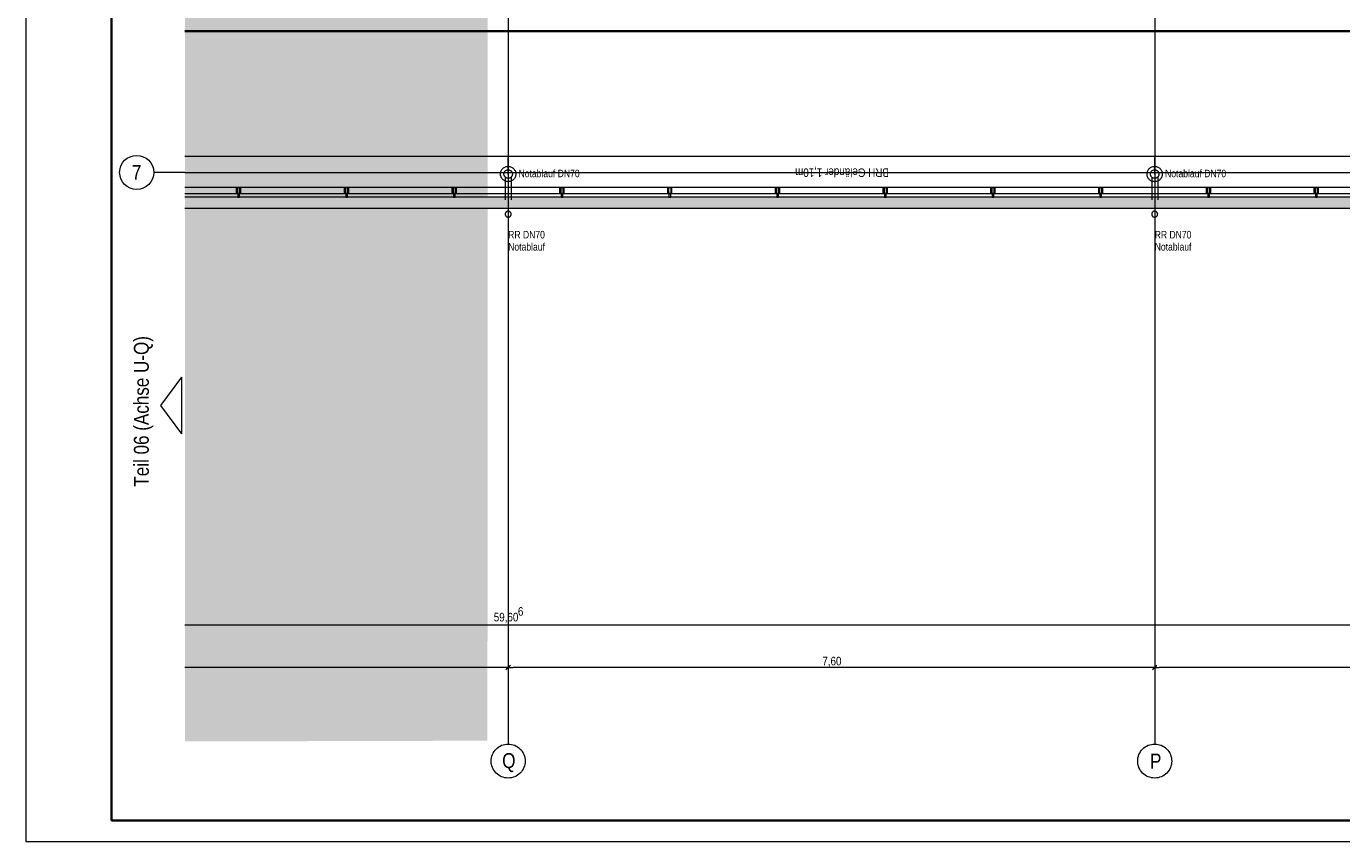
# Model space of a CAD drawing. Extents: x -720 to 300, y 62 to 1112.
# Tile 1 of 50: x -720 to -410, y 62 to 254. Entities that reach past the tile are written whole.
import ezdxf
from ezdxf.enums import TextEntityAlignment as Align
from ezdxf.lldxf.tags import DXFTag

# ---------------------------------------------------------------- set-up
doc = ezdxf.new("R2010")
doc.units = 0
doc.layers.get('0').update_dxf_attribs({"lineweight": 13})
for name, color, linetype, lineweight, true_color in [('30 -36 Dächer- 3 Dachbeläge', 9, 'Continuous', 15, 0x808080), ('30 -36 Dächer- 3 Dachbeläge Gründach', 9, 'Continuous', 9, 0x808080), ('30 -36 Dächer- 4 Dachbekleidungen', 9, 'Continuous', 9, 0x808080), ('40 -41 Abwasser_Wasser_Gas- 1 Abwasser + sanitäre Anlagen', 7, 'Continuous', 9, 0xff6633), ('70 -72 Beschriftung- 1 Beschriftung allgemein', 7, 'Continuous', 9, 0xff6633), ('70 -76 Bemaßung- 2 Allgemein', 9, 'Continuous', 5, 0x808080), ('iwb_Layout Achsbezeichung', 1, 'Continuous', 13, 0xff0000), ('iwb_Layout BA_Markierung', 7, 'Continuous', 9, 0xbadcdc), ('iwb_Layout Text', 3, 'Continuous', 18, 0x00ff00)]:
    doc.layers.add(name, color=color, linetype=linetype, lineweight=lineweight, true_color=true_color)
for name, color, linetype, lineweight in [('40 -41 Abwasser_Wasser_Gas- 2 Wasser-1', 7, 'Continuous', 15), ('70 -71 Achsen- 1 Gebäudeachsen', 7, 'STRICHPUNKT2-A06DNB31MF', 18), ('E_PV_Aufstellzone', 7, 'grob', 35), ('iwb_Plankopf Rahmen', 7, 'Continuous', 35), ('Keine', 7, 'Continuous', 9)]:
    doc.layers.add(name, color=color, linetype=linetype, lineweight=lineweight)
doc.styles.get("Standard").update_dxf_attribs({"font": 'ARIALN.TTF'})
tags = doc.linetypes.add('grob', pattern=[14, 3, -8, 3]).pattern_tags.tags
tags[8:9] = [DXFTag(74, 4), DXFTag(75, 0), DXFTag(340, '0'), DXFTag(46, 0.0), DXFTag(50, 0.0), DXFTag(44, 0.0), DXFTag(45, 0.0)]
tags[6:7] = [DXFTag(74, 4), DXFTag(75, 0), DXFTag(340, '0'), DXFTag(46, 0.0), DXFTag(50, 0.0), DXFTag(44, 0.0), DXFTag(45, 0.0)]
tags[4:5] = [DXFTag(74, 4), DXFTag(75, 0), DXFTag(340, '0'), DXFTag(46, 0.0), DXFTag(50, 0.0), DXFTag(44, 0.0), DXFTag(45, 0.0)]
tags = doc.linetypes.add('grob-A06DNB30MF', pattern=[14, 3, -8, 3]).pattern_tags.tags
tags[8:9] = [DXFTag(74, 4), DXFTag(75, 0), DXFTag(340, '0'), DXFTag(46, 0.0), DXFTag(50, 0.0), DXFTag(44, 0.0), DXFTag(45, 0.0)]
tags[6:7] = [DXFTag(74, 4), DXFTag(75, 0), DXFTag(340, '0'), DXFTag(46, 0.0), DXFTag(50, 0.0), DXFTag(44, 0.0), DXFTag(45, 0.0)]
tags[4:5] = [DXFTag(74, 4), DXFTag(75, 0), DXFTag(340, '0'), DXFTag(46, 0.0), DXFTag(50, 0.0), DXFTag(44, 0.0), DXFTag(45, 0.0)]
tags = doc.linetypes.add('STRICHPUNKT2', pattern=[12.7, 6.35, -3.175, 0, -3.175]).pattern_tags.tags
tags[10:11] = [DXFTag(74, 4), DXFTag(75, 0), DXFTag(340, '0'), DXFTag(46, 0.0), DXFTag(50, 0.0), DXFTag(44, 0.0), DXFTag(45, 0.0)]
tags[8:9] = [DXFTag(74, 4), DXFTag(75, 0), DXFTag(340, '0'), DXFTag(46, 0.0), DXFTag(50, 0.0), DXFTag(44, 0.0), DXFTag(45, 0.0)]
tags[6:7] = [DXFTag(74, 4), DXFTag(75, 0), DXFTag(340, '0'), DXFTag(46, 0.0), DXFTag(50, 0.0), DXFTag(44, 0.0), DXFTag(45, 0.0)]
tags[4:5] = [DXFTag(74, 4), DXFTag(75, 0), DXFTag(340, '0'), DXFTag(46, 0.0), DXFTag(50, 0.0), DXFTag(44, 0.0), DXFTag(45, 0.0)]
tags = doc.linetypes.add('STRICHPUNKT2-A06DNB31MF', pattern=[12.7, 6.35, -3.175, 0, -3.175]).pattern_tags.tags
tags[10:11] = [DXFTag(74, 4), DXFTag(75, 0), DXFTag(340, '0'), DXFTag(46, 0.0), DXFTag(50, 0.0), DXFTag(44, 0.0), DXFTag(45, 0.0)]
tags[8:9] = [DXFTag(74, 4), DXFTag(75, 0), DXFTag(340, '0'), DXFTag(46, 0.0), DXFTag(50, 0.0), DXFTag(44, 0.0), DXFTag(45, 0.0)]
tags[6:7] = [DXFTag(74, 4), DXFTag(75, 0), DXFTag(340, '0'), DXFTag(46, 0.0), DXFTag(50, 0.0), DXFTag(44, 0.0), DXFTag(45, 0.0)]
tags[4:5] = [DXFTag(74, 4), DXFTag(75, 0), DXFTag(340, '0'), DXFTag(46, 0.0), DXFTag(50, 0.0), DXFTag(44, 0.0), DXFTag(45, 0.0)]

# ---------------------------------------------------------------- blocks, each defined once
blk = doc.blocks.new('Polygon-A06DNB2SMF')
at = {"color": 0, "linetype": 'ByBlock', "lineweight": -2, "ltscale": 0.13}
blk.add_solid([(-611.22, 86.2), (-682.36, 86.01), (-611.05, 1083.81), (-682.36, 1083.81)], dxfattribs=at)
blk = doc.blocks.new('Referenz-A06DNB32MF')
at = {"layer": '30 -36 Dächer- 3 Dachbeläge', "color": 0, "lineweight": 9}
for p, q in [((-682.36, 223.71), (-16.15, 223.71)), ((7.45, 214.11), (-682.36, 214.11))]:
    blk.add_line(p, q, dxfattribs=at)
at = {"layer": '30 -36 Dächer- 3 Dachbeläge', "color": 0, "linetype": 'Continuous', "ltscale": 0.15}
for p, q in [((7.45, 214.11), (-682.36, 214.11)), ((-682.36, 211.51), (10.05, 211.51))]:
    blk.add_line(p, q, dxfattribs=at)
at = {"layer": '30 -36 Dächer- 3 Dachbeläge', "color": 0, "linetype": 'Continuous', "lineweight": 0, "ltscale": 0.13}
for points in [[(7.45, 214.11), (10.05, 211.51), (-682.36, 212.98)], [(7.45, 214.11), (-682.36, 212.98), (-682.36, 214.11)], [(10.05, 211.51), (-682.36, 212.98), (-682.36, 211.51)]]:
    blk.add_solid(points, dxfattribs=at)
at = {"layer": '30 -36 Dächer- 3 Dachbeläge Gründach', "color": 0, "linetype": 'Continuous', "ltscale": 0.13}
blk.add_line((-682.36, 223.71), (-2.15, 223.71), dxfattribs=at)
at = {"layer": '30 -36 Dächer- 4 Dachbekleidungen', "color": 0, "linetype": 'Continuous', "ltscale": 0.13}
for p, q in [((5.25, 216.31), (-682.36, 216.31)), ((-682.36, 214.91), (6.65, 214.91)), ((-670.19, 214.91), (-670.19, 216.31)), ((-670.19, 216.31), (-669.89, 216.31)), ((-669.89, 214.91), (-669.89, 216.31)), ((-669.89, 216.31), (-669.49, 216.31)), ((-669.49, 214.91), (-669.89, 214.91)), ((-669.89, 214.91), (-669.89, 214.11)), ((-669.89, 214.11), (-669.49, 214.11)), ((-669.49, 216.31), (-669.49, 214.91)), ((-669.19, 216.31), (-669.49, 216.31)), ((-669.49, 214.11), (-669.49, 214.91)), ((-669.19, 214.91), (-669.19, 216.31)), ((-644.85, 214.91), (-644.85, 216.31)), ((-644.85, 216.31), (-644.55, 216.31)), ((-644.55, 214.91), (-644.55, 216.31)), ((-644.55, 216.31), (-644.15, 216.31)), ((-644.15, 214.91), (-644.55, 214.91)), ((-644.55, 214.91), (-644.55, 214.11)), ((-644.55, 214.11), (-644.15, 214.11)), ((-644.15, 216.31), (-644.15, 214.91)), ((-643.85, 216.31), (-644.15, 216.31)), ((-644.15, 214.11), (-644.15, 214.91)), ((-643.85, 214.91), (-643.85, 216.31)), ((-619.52, 214.91), (-619.52, 216.31)), ((-619.52, 216.31), (-619.22, 216.31)), ((-619.22, 214.91), (-619.22, 216.31)), ((-619.22, 216.31), (-618.82, 216.31)), ((-618.82, 214.91), (-619.22, 214.91)), ((-619.22, 214.91), (-619.22, 214.11)), ((-619.22, 214.11), (-618.82, 214.11)), ((-618.82, 216.31), (-618.82, 214.91)), ((-618.52, 216.31), (-618.82, 216.31)), ((-618.82, 214.11), (-618.82, 214.91)), ((-618.52, 214.91), (-618.52, 216.31)), ((-594.19, 214.91), (-594.19, 216.31)), ((-594.19, 216.31), (-593.89, 216.31)), ((-593.89, 214.91), (-593.89, 216.31)), ((-593.89, 216.31), (-593.49, 216.31)), ((-593.49, 214.91), (-593.89, 214.91)), ((-593.89, 214.91), (-593.89, 214.11)), ((-593.89, 214.11), (-593.49, 214.11)), ((-593.49, 216.31), (-593.49, 214.91)), ((-593.19, 216.31), (-593.49, 216.31)), ((-593.49, 214.11), (-593.49, 214.91)), ((-593.19, 214.91), (-593.19, 216.31)), ((-568.85, 214.91), (-568.85, 216.31)), ((-568.85, 216.31), (-568.55, 216.31)), ((-568.55, 214.91), (-568.55, 216.31)), ((-568.55, 216.31), (-568.15, 216.31)), ((-568.15, 214.91), (-568.55, 214.91)), ((-568.55, 214.91), (-568.55, 214.11)), ((-568.55, 214.11), (-568.15, 214.11)), ((-568.15, 216.31), (-568.15, 214.91)), ((-567.85, 216.31), (-568.15, 216.31)), ((-568.15, 214.11), (-568.15, 214.91)), ((-567.85, 214.91), (-567.85, 216.31)), ((-543.52, 214.91), (-543.52, 216.31)), ((-543.52, 216.31), (-543.22, 216.31)), ((-543.22, 214.91), (-543.22, 216.31)), ((-543.22, 216.31), (-542.82, 216.31)), ((-542.82, 214.91), (-543.22, 214.91)), ((-543.22, 214.91), (-543.22, 214.11)), ((-543.22, 214.11), (-542.82, 214.11)), ((-542.82, 216.31), (-542.82, 214.91)), ((-542.52, 216.31), (-542.82, 216.31)), ((-542.82, 214.11), (-542.82, 214.91)), ((-542.52, 214.91), (-542.52, 216.31)), ((-518.19, 214.91), (-518.19, 216.31)), ((-518.19, 216.31), (-517.89, 216.31)), ((-517.89, 214.91), (-517.89, 216.31)), ((-517.89, 216.31), (-517.49, 216.31)), ((-517.49, 214.91), (-517.89, 214.91)), ((-517.89, 214.91), (-517.89, 214.11)), ((-517.89, 214.11), (-517.49, 214.11)), ((-517.49, 216.31), (-517.49, 214.91)), ((-517.19, 216.31), (-517.49, 216.31)), ((-517.49, 214.11), (-517.49, 214.91)), ((-517.19, 214.91), (-517.19, 216.31)), ((-492.85, 214.91), (-492.85, 216.31)), ((-492.85, 216.31), (-492.55, 216.31)), ((-492.55, 214.91), (-492.55, 216.31)), ((-492.55, 216.31), (-492.15, 216.31)), ((-492.15, 214.91), (-492.55, 214.91)), ((-492.55, 214.91), (-492.55, 214.11)), ((-492.55, 214.11), (-492.15, 214.11)), ((-492.15, 216.31), (-492.15, 214.91)), ((-491.85, 216.31), (-492.15, 216.31)), ((-492.15, 214.11), (-492.15, 214.91)), ((-491.85, 214.91), (-491.85, 216.31)), ((-467.52, 214.91), (-467.52, 216.31)), ((-467.52, 216.31), (-467.22, 216.31)), ((-467.22, 214.91), (-467.22, 216.31)), ((-467.22, 216.31), (-466.82, 216.31)), ((-466.82, 214.91), (-467.22, 214.91)), ((-467.22, 214.91), (-467.22, 214.11)), ((-467.22, 214.11), (-466.82, 214.11)), ((-466.82, 216.31), (-466.82, 214.91)), ((-466.52, 216.31), (-466.82, 216.31)), ((-466.82, 214.11), (-466.82, 214.91)), ((-466.52, 214.91), (-466.52, 216.31)), ((-442.19, 214.91), (-442.19, 216.31)), ((-442.19, 216.31), (-441.89, 216.31)), ((-441.89, 214.91), (-441.89, 216.31)), ((-441.89, 216.31), (-441.49, 216.31)), ((-441.49, 214.91), (-441.89, 214.91)), ((-441.89, 214.91), (-441.89, 214.11)), ((-441.89, 214.11), (-441.49, 214.11)), ((-441.49, 216.31), (-441.49, 214.91)), ((-441.19, 216.31), (-441.49, 216.31)), ((-441.49, 214.11), (-441.49, 214.91)), ((-441.19, 214.91), (-441.19, 216.31)), ((-416.85, 214.91), (-416.85, 216.31)), ((-416.85, 216.31), (-416.55, 216.31)), ((-416.55, 214.91), (-416.55, 216.31)), ((-416.55, 216.31), (-416.15, 216.31)), ((-416.15, 214.91), (-416.55, 214.91)), ((-416.55, 214.91), (-416.55, 214.11)), ((-416.55, 214.11), (-416.15, 214.11)), ((-416.15, 216.31), (-416.15, 214.91)), ((-415.85, 216.31), (-416.15, 216.31)), ((-416.15, 214.11), (-416.15, 214.91)), ((-415.85, 214.91), (-415.85, 216.31))]:
    blk.add_line(p, q, dxfattribs=at)
at = {"layer": '40 -41 Abwasser_Wasser_Gas- 1 Abwasser + sanitäre Anlagen', "color": 0, "linetype": 'grob-A06DNB30MF', "ltscale": 0.13}
for p, q in [((-606.35, 224.6), (-606.35, 219.51)), ((-454.35, 224.6), (-454.35, 219.51)), ((-607.05, 218.8), (-607.05, 213.44)), ((-605.65, 218.8), (-605.65, 213.44)), ((-455.05, 218.8), (-455.05, 213.44)), ((-453.65, 218.8), (-453.65, 213.44))]:
    blk.add_line(p, q, dxfattribs=at)
at = {"layer": '40 -41 Abwasser_Wasser_Gas- 1 Abwasser + sanitäre Anlagen', "color": 0, "linetype": 'Continuous', "lineweight": 5, "ltscale": 0.13}
for p, q in [((-606.35, 219.51), (-606.37, 219.57)), ((-606.37, 219.57), (-606.34, 219.57)), ((-606.34, 219.57), (-606.35, 219.51)), ((-454.35, 219.51), (-454.37, 219.57)), ((-454.37, 219.57), (-454.34, 219.57)), ((-454.34, 219.57), (-454.35, 219.51))]:
    blk.add_line(p, q, dxfattribs=at)
at = {"layer": '40 -41 Abwasser_Wasser_Gas- 1 Abwasser + sanitäre Anlagen', "color": 0, "lineweight": 0}
for points in [[(-606.35, 219.51), (-606.37, 219.57), (-606.35, 219.57)], [(-606.35, 219.51), (-606.35, 219.57), (-606.34, 219.57)], [(-454.35, 219.51), (-454.37, 219.57), (-454.35, 219.57)], [(-454.35, 219.51), (-454.35, 219.57), (-454.34, 219.57)]]:
    blk.add_solid(points, dxfattribs=at)
at = {"layer": '40 -41 Abwasser_Wasser_Gas- 2 Wasser-1', "color": 0, "linetype": 'Continuous', "ltscale": 0.15}
for p, q in [((-606.35, 219.51), (-606.35, 223.35)), ((-454.35, 219.51), (-454.35, 223.35)), ((-608.15, 219.57), (-608.14, 219.75)), ((-608.14, 219.75), (-608.11, 219.92)), ((-608.11, 219.92), (-608.06, 220.09)), ((-608.06, 220.09), (-607.99, 220.25)), ((-607.99, 220.25), (-607.91, 220.41)), ((-607.91, 220.41), (-607.82, 220.56)), ((-607.82, 220.56), (-607.71, 220.7)), ((-607.71, 220.7), (-607.58, 220.83)), ((-607.58, 220.83), (-607.45, 220.94)), ((-607.45, 220.94), (-607.3, 221.04)), ((-607.35, 219.64), (-607.33, 219.74)), ((-607.35, 219.54), (-607.35, 219.64)), ((-607.33, 219.74), (-607.3, 219.83)), ((-607.3, 221.04), (-607.15, 221.13)), ((-607.3, 219.83), (-607.27, 219.92)), ((-607.27, 219.92), (-607.22, 220.01)), ((-607.22, 220.01), (-607.17, 220.09)), ((-607.17, 220.09), (-607.11, 220.17)), ((-607.15, 221.13), (-606.99, 221.2)), ((-607.11, 220.17), (-607.04, 220.24)), ((-607.04, 220.24), (-606.96, 220.31)), ((-606.99, 221.2), (-606.82, 221.25)), ((-606.96, 220.31), (-606.88, 220.36)), ((-606.88, 220.36), (-606.8, 220.41)), ((-606.82, 221.25), (-606.65, 221.29)), ((-606.8, 220.41), (-606.71, 220.45)), ((-606.71, 220.45), (-606.61, 220.48)), ((-606.65, 221.29), (-606.47, 221.31)), ((-606.61, 220.48), (-606.52, 220.5)), ((-606.52, 220.5), (-606.42, 220.51)), ((-606.47, 221.31), (-606.3, 221.31)), ((-606.42, 220.51), (-606.32, 220.51)), ((-606.32, 220.51), (-606.22, 220.5)), ((-606.3, 221.31), (-606.12, 221.3)), ((-606.22, 220.5), (-606.13, 220.49)), ((-606.13, 220.49), (-606.03, 220.46)), ((-606.12, 221.3), (-605.95, 221.27)), ((-606.03, 220.46), (-605.94, 220.42)), ((-605.95, 221.27), (-605.78, 221.22)), ((-605.94, 220.42), (-605.85, 220.38)), ((-605.85, 220.38), (-605.77, 220.32)), ((-605.78, 221.22), (-605.61, 221.15)), ((-605.77, 220.32), (-605.69, 220.26)), ((-605.69, 220.26), (-605.62, 220.2)), ((-605.62, 220.2), (-605.56, 220.12)), ((-605.61, 221.15), (-605.45, 221.07)), ((-605.56, 220.12), (-605.51, 220.04)), ((-605.51, 220.04), (-605.46, 219.95)), ((-605.46, 219.95), (-605.42, 219.86)), ((-605.45, 221.07), (-605.31, 220.98)), ((-605.42, 219.86), (-605.39, 219.77)), ((-605.39, 219.77), (-605.37, 219.67)), ((-605.37, 219.67), (-605.36, 219.58)), ((-605.36, 219.58), (-605.35, 219.48)), ((-605.31, 220.98), (-605.17, 220.87)), ((-605.17, 220.87), (-605.04, 220.74)), ((-605.04, 220.74), (-604.93, 220.61)), ((-604.93, 220.61), (-604.83, 220.46)), ((-604.83, 220.46), (-604.74, 220.31)), ((-604.74, 220.31), (-604.67, 220.15)), ((-604.67, 220.15), (-604.62, 219.98)), ((-604.62, 219.98), (-604.58, 219.81)), ((-604.58, 219.81), (-604.56, 219.63)), ((-604.56, 219.63), (-604.56, 219.45)), ((-456.15, 219.57), (-456.14, 219.75)), ((-456.14, 219.75), (-456.11, 219.92)), ((-456.11, 219.92), (-456.06, 220.09)), ((-456.06, 220.09), (-455.99, 220.25)), ((-455.99, 220.25), (-455.91, 220.41)), ((-455.91, 220.41), (-455.82, 220.56)), ((-455.82, 220.56), (-455.71, 220.7)), ((-455.71, 220.7), (-455.58, 220.83)), ((-455.58, 220.83), (-455.45, 220.94)), ((-455.45, 220.94), (-455.3, 221.04)), ((-455.35, 219.64), (-455.33, 219.74)), ((-455.35, 219.54), (-455.35, 219.64)), ((-455.33, 219.74), (-455.3, 219.83)), ((-455.3, 221.04), (-455.15, 221.13)), ((-455.3, 219.83), (-455.27, 219.92)), ((-455.27, 219.92), (-455.22, 220.01)), ((-455.22, 220.01), (-455.17, 220.09)), ((-455.17, 220.09), (-455.11, 220.17)), ((-455.15, 221.13), (-454.99, 221.2)), ((-455.11, 220.17), (-455.04, 220.24)), ((-455.04, 220.24), (-454.96, 220.31)), ((-454.99, 221.2), (-454.82, 221.25)), ((-454.96, 220.31), (-454.88, 220.36)), ((-454.88, 220.36), (-454.8, 220.41)), ((-454.82, 221.25), (-454.65, 221.29)), ((-454.8, 220.41), (-454.71, 220.45)), ((-454.71, 220.45), (-454.61, 220.48)), ((-454.65, 221.29), (-454.47, 221.31)), ((-454.61, 220.48), (-454.52, 220.5)), ((-454.52, 220.5), (-454.42, 220.51)), ((-454.47, 221.31), (-454.3, 221.31)), ((-454.42, 220.51), (-454.32, 220.51)), ((-454.32, 220.51), (-454.22, 220.5)), ((-454.3, 221.31), (-454.12, 221.3)), ((-454.22, 220.5), (-454.13, 220.49)), ((-454.13, 220.49), (-454.03, 220.46)), ((-454.12, 221.3), (-453.95, 221.27)), ((-454.03, 220.46), (-453.94, 220.42)), ((-453.95, 221.27), (-453.78, 221.22)), ((-453.94, 220.42), (-453.85, 220.38)), ((-453.85, 220.38), (-453.77, 220.32)), ((-453.78, 221.22), (-453.61, 221.15)), ((-453.77, 220.32), (-453.69, 220.26)), ((-453.69, 220.26), (-453.62, 220.2)), ((-453.62, 220.2), (-453.56, 220.12)), ((-453.61, 221.15), (-453.45, 221.07)), ((-453.56, 220.12), (-453.51, 220.04)), ((-453.51, 220.04), (-453.46, 219.95)), ((-453.46, 219.95), (-453.42, 219.86)), ((-453.45, 221.07), (-453.31, 220.98)), ((-453.42, 219.86), (-453.39, 219.77)), ((-453.39, 219.77), (-453.37, 219.67)), ((-453.37, 219.67), (-453.36, 219.58)), ((-453.36, 219.58), (-453.35, 219.48)), ((-453.31, 220.98), (-453.17, 220.87)), ((-453.17, 220.87), (-453.04, 220.74)), ((-453.04, 220.74), (-452.93, 220.61)), ((-452.93, 220.61), (-452.83, 220.46)), ((-452.83, 220.46), (-452.74, 220.31)), ((-452.74, 220.31), (-452.67, 220.15)), ((-452.67, 220.15), (-452.62, 219.98)), ((-452.62, 219.98), (-452.58, 219.81)), ((-452.58, 219.81), (-452.56, 219.63)), ((-452.56, 219.63), (-452.56, 219.45)), ((-608.15, 219.39), (-608.15, 219.57)), ((-608.13, 219.22), (-608.15, 219.39)), ((-608.09, 219.05), (-608.13, 219.22)), ((-608.04, 218.88), (-608.09, 219.05)), ((-607.97, 218.72), (-608.04, 218.88)), ((-607.88, 218.56), (-607.97, 218.72)), ((-607.78, 218.42), (-607.88, 218.56)), ((-607.67, 218.28), (-607.78, 218.42)), ((-607.54, 218.16), (-607.67, 218.28)), ((-607.4, 218.05), (-607.54, 218.16)), ((-607.25, 217.95), (-607.4, 218.05)), ((-607.35, 219.45), (-607.35, 219.54)), ((-607.34, 219.35), (-607.35, 219.45)), ((-607.32, 219.25), (-607.34, 219.35)), ((-607.29, 219.16), (-607.32, 219.25)), ((-607.25, 219.07), (-607.29, 219.16)), ((-607.2, 218.98), (-607.25, 219.07)), ((-607.1, 217.87), (-607.25, 217.95)), ((-607.15, 218.9), (-607.2, 218.98)), ((-607.08, 218.83), (-607.15, 218.9)), ((-606.93, 217.81), (-607.1, 217.87)), ((-607.01, 218.76), (-607.08, 218.83)), ((-606.94, 218.7), (-607.01, 218.76)), ((-606.85, 218.65), (-606.94, 218.7)), ((-606.76, 217.76), (-606.93, 217.81)), ((-606.77, 218.6), (-606.85, 218.65)), ((-606.68, 218.57), (-606.77, 218.6)), ((-606.59, 217.73), (-606.76, 217.76)), ((-606.58, 218.54), (-606.68, 218.57)), ((-606.41, 217.71), (-606.59, 217.73)), ((-606.48, 218.52), (-606.58, 218.54)), ((-606.39, 218.51), (-606.48, 218.52)), ((-606.24, 217.72), (-606.41, 217.71)), ((-606.29, 218.51), (-606.39, 218.51)), ((-606.19, 218.53), (-606.29, 218.51)), ((-606.06, 217.74), (-606.24, 217.72)), ((-606.1, 218.55), (-606.19, 218.53)), ((-606, 218.58), (-606.1, 218.55)), ((-605.89, 217.77), (-606.06, 217.74)), ((-605.91, 218.62), (-606, 218.58)), ((-605.83, 218.66), (-605.91, 218.62)), ((-605.72, 217.83), (-605.89, 217.77)), ((-605.75, 218.72), (-605.83, 218.66)), ((-605.67, 218.78), (-605.75, 218.72)), ((-605.56, 217.9), (-605.72, 217.83)), ((-605.6, 218.85), (-605.67, 218.78)), ((-605.54, 218.93), (-605.6, 218.85)), ((-605.4, 217.98), (-605.56, 217.9)), ((-605.49, 219.01), (-605.54, 218.93)), ((-605.44, 219.1), (-605.49, 219.01)), ((-605.41, 219.19), (-605.44, 219.1)), ((-605.38, 219.29), (-605.41, 219.19)), ((-605.26, 218.08), (-605.4, 217.98)), ((-605.36, 219.38), (-605.38, 219.29)), ((-605.35, 219.48), (-605.36, 219.38)), ((-605.12, 218.2), (-605.26, 218.08)), ((-605, 218.33), (-605.12, 218.2)), ((-604.89, 218.46), (-605, 218.33)), ((-604.8, 218.61), (-604.89, 218.46)), ((-604.71, 218.77), (-604.8, 218.61)), ((-604.65, 218.93), (-604.71, 218.77)), ((-604.6, 219.1), (-604.65, 218.93)), ((-604.57, 219.28), (-604.6, 219.1)), ((-604.56, 219.45), (-604.57, 219.28)), ((-456.15, 219.39), (-456.15, 219.57)), ((-456.13, 219.22), (-456.15, 219.39)), ((-456.09, 219.05), (-456.13, 219.22)), ((-456.04, 218.88), (-456.09, 219.05)), ((-455.97, 218.72), (-456.04, 218.88)), ((-455.88, 218.56), (-455.97, 218.72)), ((-455.78, 218.42), (-455.88, 218.56)), ((-455.67, 218.28), (-455.78, 218.42)), ((-455.54, 218.16), (-455.67, 218.28)), ((-455.4, 218.05), (-455.54, 218.16)), ((-455.25, 217.95), (-455.4, 218.05)), ((-455.35, 219.45), (-455.35, 219.54)), ((-455.34, 219.35), (-455.35, 219.45)), ((-455.32, 219.25), (-455.34, 219.35)), ((-455.29, 219.16), (-455.32, 219.25)), ((-455.25, 219.07), (-455.29, 219.16)), ((-455.2, 218.98), (-455.25, 219.07)), ((-455.1, 217.87), (-455.25, 217.95)), ((-455.15, 218.9), (-455.2, 218.98)), ((-455.08, 218.83), (-455.15, 218.9)), ((-454.93, 217.81), (-455.1, 217.87)), ((-455.01, 218.76), (-455.08, 218.83)), ((-454.94, 218.7), (-455.01, 218.76)), ((-454.85, 218.65), (-454.94, 218.7)), ((-454.76, 217.76), (-454.93, 217.81)), ((-454.77, 218.6), (-454.85, 218.65)), ((-454.68, 218.57), (-454.77, 218.6)), ((-454.59, 217.73), (-454.76, 217.76)), ((-454.58, 218.54), (-454.68, 218.57)), ((-454.41, 217.71), (-454.59, 217.73)), ((-454.48, 218.52), (-454.58, 218.54)), ((-454.39, 218.51), (-454.48, 218.52)), ((-454.24, 217.72), (-454.41, 217.71)), ((-454.29, 218.51), (-454.39, 218.51)), ((-454.19, 218.53), (-454.29, 218.51)), ((-454.06, 217.74), (-454.24, 217.72)), ((-454.1, 218.55), (-454.19, 218.53)), ((-454, 218.58), (-454.1, 218.55)), ((-453.89, 217.77), (-454.06, 217.74)), ((-453.91, 218.62), (-454, 218.58)), ((-453.83, 218.66), (-453.91, 218.62)), ((-453.72, 217.83), (-453.89, 217.77)), ((-453.75, 218.72), (-453.83, 218.66)), ((-453.67, 218.78), (-453.75, 218.72)), ((-453.56, 217.9), (-453.72, 217.83)), ((-453.6, 218.85), (-453.67, 218.78)), ((-453.54, 218.93), (-453.6, 218.85)), ((-453.4, 217.98), (-453.56, 217.9)), ((-453.49, 219.01), (-453.54, 218.93)), ((-453.44, 219.1), (-453.49, 219.01)), ((-453.41, 219.19), (-453.44, 219.1)), ((-453.38, 219.29), (-453.41, 219.19)), ((-453.26, 218.08), (-453.4, 217.98)), ((-453.36, 219.38), (-453.38, 219.29)), ((-453.35, 219.48), (-453.36, 219.38)), ((-453.12, 218.2), (-453.26, 218.08)), ((-453, 218.33), (-453.12, 218.2)), ((-452.89, 218.46), (-453, 218.33)), ((-452.8, 218.61), (-452.89, 218.46)), ((-452.71, 218.77), (-452.8, 218.61)), ((-452.65, 218.93), (-452.71, 218.77)), ((-452.6, 219.1), (-452.65, 218.93)), ((-452.57, 219.28), (-452.6, 219.1)), ((-452.56, 219.45), (-452.57, 219.28)), ((-607.01, 210.32), (-607.03, 210.25)), ((-607.01, 210.32), (-607.03, 210.25)), ((-606.98, 210.38), (-607.01, 210.32)), ((-606.98, 210.38), (-607.01, 210.32)), ((-606.95, 210.44), (-606.98, 210.38)), ((-606.95, 210.44), (-606.98, 210.38)), ((-606.91, 210.5), (-606.95, 210.44)), ((-606.91, 210.5), (-606.95, 210.44)), ((-606.87, 210.55), (-606.91, 210.5)), ((-606.87, 210.55), (-606.91, 210.5)), ((-606.82, 210.6), (-606.87, 210.55)), ((-606.82, 210.6), (-606.87, 210.55)), ((-606.76, 210.64), (-606.82, 210.6)), ((-606.76, 210.64), (-606.82, 210.6)), ((-606.7, 210.68), (-606.76, 210.64)), ((-606.7, 210.68), (-606.76, 210.64)), ((-606.64, 210.71), (-606.7, 210.68)), ((-606.64, 210.71), (-606.7, 210.68)), ((-606.58, 210.74), (-606.64, 210.71)), ((-606.58, 210.74), (-606.64, 210.71)), ((-606.51, 210.75), (-606.58, 210.74)), ((-606.51, 210.75), (-606.58, 210.74)), ((-606.45, 210.77), (-606.51, 210.75)), ((-606.45, 210.77), (-606.51, 210.75)), ((-606.38, 210.77), (-606.45, 210.77)), ((-606.38, 210.77), (-606.45, 210.77)), ((-606.31, 210.77), (-606.38, 210.77)), ((-606.31, 210.77), (-606.38, 210.77)), ((-606.24, 210.76), (-606.31, 210.77)), ((-606.24, 210.76), (-606.31, 210.77)), ((-606.17, 210.75), (-606.24, 210.76)), ((-606.17, 210.75), (-606.24, 210.76)), ((-606.11, 210.73), (-606.17, 210.75)), ((-606.11, 210.73), (-606.17, 210.75)), ((-606.04, 210.7), (-606.11, 210.73)), ((-606.04, 210.7), (-606.11, 210.73)), ((-605.98, 210.67), (-606.04, 210.7)), ((-605.98, 210.67), (-606.04, 210.7)), ((-605.93, 210.63), (-605.98, 210.67)), ((-605.93, 210.63), (-605.98, 210.67)), ((-605.88, 210.58), (-605.93, 210.63)), ((-605.88, 210.58), (-605.93, 210.63)), ((-605.83, 210.53), (-605.88, 210.58)), ((-605.83, 210.53), (-605.88, 210.58)), ((-605.79, 210.48), (-605.83, 210.53)), ((-605.79, 210.48), (-605.83, 210.53)), ((-605.75, 210.42), (-605.79, 210.48)), ((-605.75, 210.42), (-605.79, 210.48)), ((-605.72, 210.36), (-605.75, 210.42)), ((-605.72, 210.36), (-605.75, 210.42)), ((-605.69, 210.3), (-605.72, 210.36)), ((-605.69, 210.3), (-605.72, 210.36)), ((-455.01, 210.32), (-455.03, 210.25)), ((-455.01, 210.32), (-455.03, 210.25)), ((-454.98, 210.38), (-455.01, 210.32)), ((-454.98, 210.38), (-455.01, 210.32)), ((-454.95, 210.44), (-454.98, 210.38)), ((-454.95, 210.44), (-454.98, 210.38)), ((-454.91, 210.5), (-454.95, 210.44)), ((-454.91, 210.5), (-454.95, 210.44)), ((-454.87, 210.55), (-454.91, 210.5)), ((-454.87, 210.55), (-454.91, 210.5)), ((-454.82, 210.6), (-454.87, 210.55)), ((-454.82, 210.6), (-454.87, 210.55)), ((-454.76, 210.64), (-454.82, 210.6)), ((-454.76, 210.64), (-454.82, 210.6)), ((-454.7, 210.68), (-454.76, 210.64)), ((-454.7, 210.68), (-454.76, 210.64)), ((-454.64, 210.71), (-454.7, 210.68)), ((-454.64, 210.71), (-454.7, 210.68)), ((-454.58, 210.74), (-454.64, 210.71)), ((-454.58, 210.74), (-454.64, 210.71)), ((-454.51, 210.75), (-454.58, 210.74)), ((-454.51, 210.75), (-454.58, 210.74)), ((-454.45, 210.77), (-454.51, 210.75)), ((-454.45, 210.77), (-454.51, 210.75)), ((-454.38, 210.77), (-454.45, 210.77)), ((-454.38, 210.77), (-454.45, 210.77)), ((-454.31, 210.77), (-454.38, 210.77)), ((-454.31, 210.77), (-454.38, 210.77)), ((-454.24, 210.76), (-454.31, 210.77)), ((-454.24, 210.76), (-454.31, 210.77)), ((-454.17, 210.75), (-454.24, 210.76)), ((-454.17, 210.75), (-454.24, 210.76)), ((-454.11, 210.73), (-454.17, 210.75)), ((-454.11, 210.73), (-454.17, 210.75)), ((-454.04, 210.7), (-454.11, 210.73)), ((-454.04, 210.7), (-454.11, 210.73)), ((-453.98, 210.67), (-454.04, 210.7)), ((-453.98, 210.67), (-454.04, 210.7)), ((-453.93, 210.63), (-453.98, 210.67)), ((-453.93, 210.63), (-453.98, 210.67)), ((-453.88, 210.58), (-453.93, 210.63)), ((-453.88, 210.58), (-453.93, 210.63)), ((-453.83, 210.53), (-453.88, 210.58)), ((-453.83, 210.53), (-453.88, 210.58)), ((-453.79, 210.48), (-453.83, 210.53)), ((-453.79, 210.48), (-453.83, 210.53)), ((-453.75, 210.42), (-453.79, 210.48)), ((-453.75, 210.42), (-453.79, 210.48)), ((-453.72, 210.36), (-453.75, 210.42)), ((-453.72, 210.36), (-453.75, 210.42)), ((-453.69, 210.3), (-453.72, 210.36)), ((-453.69, 210.3), (-453.72, 210.36)), ((-607.04, 210.19), (-607.05, 210.12)), ((-607.04, 210.19), (-607.05, 210.12)), ((-607.05, 210.12), (-607.05, 210.05)), ((-607.05, 210.12), (-607.05, 210.05)), ((-607.05, 210.05), (-607.05, 209.98)), ((-607.05, 210.05), (-607.05, 209.98)), ((-607.05, 209.98), (-607.04, 209.91)), ((-607.05, 209.98), (-607.04, 209.91)), ((-607.03, 210.25), (-607.04, 210.19)), ((-607.03, 210.25), (-607.04, 210.19)), ((-607.04, 209.91), (-607.02, 209.85)), ((-607.04, 209.91), (-607.02, 209.85)), ((-607.02, 209.85), (-606.99, 209.78)), ((-607.02, 209.85), (-606.99, 209.78)), ((-606.99, 209.78), (-606.96, 209.72)), ((-606.99, 209.78), (-606.96, 209.72)), ((-606.96, 209.72), (-606.92, 209.66)), ((-606.96, 209.72), (-606.92, 209.66)), ((-606.92, 209.66), (-606.88, 209.61)), ((-606.92, 209.66), (-606.88, 209.61)), ((-606.88, 209.61), (-606.83, 209.56)), ((-606.88, 209.61), (-606.83, 209.56)), ((-606.83, 209.56), (-606.78, 209.52)), ((-606.83, 209.56), (-606.78, 209.52)), ((-606.78, 209.52), (-606.72, 209.48)), ((-606.78, 209.52), (-606.72, 209.48)), ((-606.72, 209.48), (-606.66, 209.44)), ((-606.72, 209.48), (-606.66, 209.44)), ((-606.66, 209.44), (-606.6, 209.42)), ((-606.66, 209.44), (-606.6, 209.42)), ((-606.6, 209.42), (-606.54, 209.4)), ((-606.6, 209.42), (-606.54, 209.4)), ((-606.54, 209.4), (-606.47, 209.38)), ((-606.54, 209.4), (-606.47, 209.38)), ((-606.47, 209.38), (-606.4, 209.37)), ((-606.47, 209.38), (-606.4, 209.37)), ((-606.4, 209.37), (-606.33, 209.37)), ((-606.4, 209.37), (-606.33, 209.37)), ((-606.35, 210.07), (-606.35, 206.23)), ((-606.35, 210.07), (-606.35, 206.23)), ((-606.33, 209.37), (-606.26, 209.38)), ((-606.33, 209.37), (-606.26, 209.38)), ((-606.26, 209.38), (-606.2, 209.39)), ((-606.26, 209.38), (-606.2, 209.39)), ((-606.2, 209.39), (-606.13, 209.41)), ((-606.2, 209.39), (-606.13, 209.41)), ((-606.13, 209.41), (-606.07, 209.43)), ((-606.13, 209.41), (-606.07, 209.43)), ((-606.07, 209.43), (-606, 209.47)), ((-606.07, 209.43), (-606, 209.47)), ((-606, 209.47), (-605.95, 209.5)), ((-606, 209.47), (-605.95, 209.5)), ((-605.95, 209.5), (-605.89, 209.55)), ((-605.95, 209.5), (-605.89, 209.55)), ((-605.89, 209.55), (-605.84, 209.59)), ((-605.89, 209.55), (-605.84, 209.59)), ((-605.84, 209.59), (-605.8, 209.65)), ((-605.84, 209.59), (-605.8, 209.65)), ((-605.8, 209.65), (-605.76, 209.7)), ((-605.8, 209.65), (-605.76, 209.7)), ((-605.76, 209.7), (-605.73, 209.76)), ((-605.76, 209.7), (-605.73, 209.76)), ((-605.73, 209.76), (-605.7, 209.83)), ((-605.73, 209.76), (-605.7, 209.83)), ((-605.7, 209.83), (-605.68, 209.89)), ((-605.7, 209.83), (-605.68, 209.89)), ((-605.67, 210.23), (-605.69, 210.3)), ((-605.67, 210.23), (-605.69, 210.3)), ((-605.68, 209.89), (-605.66, 209.96)), ((-605.68, 209.89), (-605.66, 209.96)), ((-605.66, 210.16), (-605.67, 210.23)), ((-605.66, 210.16), (-605.67, 210.23)), ((-605.65, 210.1), (-605.66, 210.16)), ((-605.65, 210.1), (-605.66, 210.16)), ((-605.66, 210.03), (-605.65, 210.1)), ((-605.66, 210.03), (-605.65, 210.1)), ((-605.66, 209.96), (-605.66, 210.03)), ((-605.66, 209.96), (-605.66, 210.03)), ((-455.04, 210.19), (-455.05, 210.12)), ((-455.04, 210.19), (-455.05, 210.12)), ((-455.05, 210.12), (-455.05, 210.05)), ((-455.05, 210.12), (-455.05, 210.05)), ((-455.05, 210.05), (-455.05, 209.98)), ((-455.05, 210.05), (-455.05, 209.98)), ((-455.05, 209.98), (-455.04, 209.91)), ((-455.05, 209.98), (-455.04, 209.91)), ((-455.03, 210.25), (-455.04, 210.19)), ((-455.03, 210.25), (-455.04, 210.19)), ((-455.04, 209.91), (-455.02, 209.85)), ((-455.04, 209.91), (-455.02, 209.85)), ((-455.02, 209.85), (-454.99, 209.78)), ((-455.02, 209.85), (-454.99, 209.78)), ((-454.99, 209.78), (-454.96, 209.72)), ((-454.99, 209.78), (-454.96, 209.72)), ((-454.96, 209.72), (-454.92, 209.66)), ((-454.96, 209.72), (-454.92, 209.66)), ((-454.92, 209.66), (-454.88, 209.61)), ((-454.92, 209.66), (-454.88, 209.61)), ((-454.88, 209.61), (-454.83, 209.56)), ((-454.88, 209.61), (-454.83, 209.56)), ((-454.83, 209.56), (-454.78, 209.52)), ((-454.83, 209.56), (-454.78, 209.52)), ((-454.78, 209.52), (-454.72, 209.48)), ((-454.78, 209.52), (-454.72, 209.48)), ((-454.72, 209.48), (-454.66, 209.44)), ((-454.72, 209.48), (-454.66, 209.44)), ((-454.66, 209.44), (-454.6, 209.42)), ((-454.66, 209.44), (-454.6, 209.42)), ((-454.6, 209.42), (-454.54, 209.4)), ((-454.6, 209.42), (-454.54, 209.4)), ((-454.54, 209.4), (-454.47, 209.38)), ((-454.54, 209.4), (-454.47, 209.38)), ((-454.47, 209.38), (-454.4, 209.37)), ((-454.47, 209.38), (-454.4, 209.37)), ((-454.4, 209.37), (-454.33, 209.37)), ((-454.4, 209.37), (-454.33, 209.37)), ((-454.35, 210.07), (-454.35, 206.23)), ((-454.35, 210.07), (-454.35, 206.23)), ((-454.33, 209.37), (-454.26, 209.38)), ((-454.33, 209.37), (-454.26, 209.38)), ((-454.26, 209.38), (-454.2, 209.39)), ((-454.26, 209.38), (-454.2, 209.39)), ((-454.2, 209.39), (-454.13, 209.41)), ((-454.2, 209.39), (-454.13, 209.41)), ((-454.13, 209.41), (-454.07, 209.43)), ((-454.13, 209.41), (-454.07, 209.43)), ((-454.07, 209.43), (-454, 209.47)), ((-454.07, 209.43), (-454, 209.47)), ((-454, 209.47), (-453.95, 209.5)), ((-454, 209.47), (-453.95, 209.5)), ((-453.95, 209.5), (-453.89, 209.55)), ((-453.95, 209.5), (-453.89, 209.55)), ((-453.89, 209.55), (-453.84, 209.59)), ((-453.89, 209.55), (-453.84, 209.59)), ((-453.84, 209.59), (-453.8, 209.65)), ((-453.84, 209.59), (-453.8, 209.65)), ((-453.8, 209.65), (-453.76, 209.7)), ((-453.8, 209.65), (-453.76, 209.7)), ((-453.76, 209.7), (-453.73, 209.76)), ((-453.76, 209.7), (-453.73, 209.76)), ((-453.73, 209.76), (-453.7, 209.83)), ((-453.73, 209.76), (-453.7, 209.83)), ((-453.7, 209.83), (-453.68, 209.89)), ((-453.7, 209.83), (-453.68, 209.89)), ((-453.67, 210.23), (-453.69, 210.3)), ((-453.67, 210.23), (-453.69, 210.3)), ((-453.68, 209.89), (-453.66, 209.96)), ((-453.68, 209.89), (-453.66, 209.96)), ((-453.66, 210.16), (-453.67, 210.23)), ((-453.66, 210.16), (-453.67, 210.23)), ((-453.65, 210.1), (-453.66, 210.16)), ((-453.65, 210.1), (-453.66, 210.16)), ((-453.66, 210.03), (-453.65, 210.1)), ((-453.66, 210.03), (-453.65, 210.1)), ((-453.66, 209.96), (-453.66, 210.03)), ((-453.66, 209.96), (-453.66, 210.03))]:
    blk.add_line(p, q, dxfattribs=at)
at = {"layer": '70 -71 Achsen- 1 Gebäudeachsen', "color": 0, "linetype": 'STRICHPUNKT2-A06DNB31MF', "ltscale": 0.18}
for p, q in [((-606.35, 1084.85), (-606.35, 85.41)), ((-454.35, 1084.85), (-454.35, 85.41)), ((-682.36, 219.91), (76.35, 219.91))]:
    blk.add_line(p, q, dxfattribs=at)
at = {"layer": '70 -72 Beschriftung- 1 Beschriftung allgemein', "color": 0, "linetype": 'Continuous', "ltscale": 0.13}
for p, q in [((-606.35, 210.07), (-606.35, 197.88)), ((-454.35, 210.07), (-454.35, 197.88))]:
    blk.add_line(p, q, dxfattribs=at)
at = {"layer": '70 -72 Beschriftung- 1 Beschriftung allgemein', "color": 0, "linetype": 'Continuous', "lineweight": 5, "ltscale": 0.13}
for p, q in [((-606.35, 197.88), (-606.37, 197.95)), ((-606.37, 197.95), (-606.34, 197.95)), ((-606.34, 197.95), (-606.35, 197.88)), ((-454.35, 197.88), (-454.37, 197.95)), ((-454.37, 197.95), (-454.34, 197.95)), ((-454.34, 197.95), (-454.35, 197.88))]:
    blk.add_line(p, q, dxfattribs=at)
at = {"layer": '70 -72 Beschriftung- 1 Beschriftung allgemein', "color": 0, "lineweight": 0}
for points in [[(-606.35, 197.88), (-606.37, 197.95), (-606.35, 197.95)], [(-606.35, 197.88), (-606.35, 197.95), (-606.34, 197.95)], [(-454.35, 197.88), (-454.37, 197.95), (-454.35, 197.95)], [(-454.35, 197.88), (-454.35, 197.95), (-454.34, 197.95)]]:
    blk.add_solid(points, dxfattribs=at)
at = {"layer": '70 -76 Bemaßung- 2 Allgemein', "color": 0, "linetype": 'Continuous', "ltscale": 0.13}
for p, q in [((-11.35, 113.41), (-682.36, 113.41)), ((-606.35, 105.41), (-606.35, 102.41)), ((-606.35, 105.41), (-606.35, 102.41)), ((-454.35, 105.41), (-454.35, 102.41)), ((-454.35, 105.41), (-454.35, 102.41)), ((-607.41, 103.41), (-682.36, 103.41)), ((-605.85, 103.41), (-607.41, 103.41)), ((-605.82, 103.94), (-606.88, 102.88)), ((-606.88, 102.88), (-605.82, 103.94)), ((-606.85, 103.41), (-605.29, 103.41)), ((-455.41, 103.41), (-605.29, 103.41)), ((-453.85, 103.41), (-455.41, 103.41)), ((-453.82, 103.94), (-454.88, 102.88)), ((-454.88, 102.88), (-453.82, 103.94)), ((-454.85, 103.41), (-453.29, 103.41)), ((-303.41, 103.41), (-453.29, 103.41))]:
    blk.add_line(p, q, dxfattribs=at)
at = {"layer": 'Keine', "color": 0, "linetype": 'Continuous', "ltscale": 0.13}
for p, q in [((-609.88, 83.3), (-609.68, 83.63)), ((-609.68, 83.63), (-609.45, 83.95)), ((-609.45, 83.95), (-609.18, 84.24)), ((-609.18, 84.24), (-608.89, 84.5)), ((-608.89, 84.5), (-608.58, 84.74)), ((-608.58, 84.74), (-608.24, 84.94)), ((-608.24, 84.94), (-607.89, 85.11)), ((-607.89, 85.11), (-607.52, 85.24)), ((-607.52, 85.24), (-607.13, 85.34)), ((-607.13, 85.34), (-606.75, 85.39)), ((-606.75, 85.39), (-606.35, 85.41)), ((-606.35, 85.41), (-605.96, 85.39)), ((-605.96, 85.39), (-605.57, 85.34)), ((-605.57, 85.34), (-605.19, 85.24)), ((-605.19, 85.24), (-604.82, 85.11)), ((-604.82, 85.11), (-604.47, 84.94)), ((-604.47, 84.94), (-604.13, 84.74)), ((-604.13, 84.74), (-603.82, 84.5)), ((-603.82, 84.5), (-603.53, 84.24)), ((-603.53, 84.24), (-603.26, 83.95)), ((-603.26, 83.95), (-603.03, 83.63)), ((-603.03, 83.63), (-602.83, 83.3)), ((-457.88, 83.3), (-457.68, 83.63)), ((-457.68, 83.63), (-457.45, 83.95)), ((-457.45, 83.95), (-457.18, 84.24)), ((-457.18, 84.24), (-456.89, 84.5)), ((-456.89, 84.5), (-456.58, 84.74)), ((-456.58, 84.74), (-456.24, 84.94)), ((-456.24, 84.94), (-455.89, 85.11)), ((-455.89, 85.11), (-455.52, 85.24)), ((-455.52, 85.24), (-455.13, 85.34)), ((-455.13, 85.34), (-454.75, 85.39)), ((-454.75, 85.39), (-454.35, 85.41)), ((-454.35, 85.41), (-453.96, 85.39)), ((-453.96, 85.39), (-453.57, 85.34)), ((-453.57, 85.34), (-453.19, 85.24)), ((-453.19, 85.24), (-452.82, 85.11)), ((-452.82, 85.11), (-452.47, 84.94)), ((-452.47, 84.94), (-452.13, 84.74)), ((-452.13, 84.74), (-451.82, 84.5)), ((-451.82, 84.5), (-451.53, 84.24)), ((-451.53, 84.24), (-451.26, 83.95)), ((-451.26, 83.95), (-451.03, 83.63)), ((-451.03, 83.63), (-450.83, 83.3)), ((-610.35, 81.41), (-610.34, 81.8)), ((-610.34, 81.02), (-610.35, 81.41)), ((-610.34, 81.8), (-610.28, 82.19)), ((-610.28, 80.63), (-610.34, 81.02)), ((-610.28, 82.19), (-610.18, 82.57)), ((-610.18, 80.25), (-610.28, 80.63)), ((-610.18, 82.57), (-610.05, 82.94)), ((-610.05, 82.94), (-609.88, 83.3)), ((-602.83, 83.3), (-602.66, 82.94)), ((-602.66, 82.94), (-602.53, 82.57)), ((-602.53, 82.57), (-602.43, 82.19)), ((-602.43, 80.63), (-602.53, 80.25)), ((-602.43, 82.19), (-602.37, 81.8)), ((-602.37, 81.02), (-602.43, 80.63)), ((-602.37, 81.8), (-602.35, 81.41)), ((-602.35, 81.41), (-602.37, 81.02)), ((-458.35, 81.41), (-458.34, 81.8)), ((-458.34, 81.02), (-458.35, 81.41)), ((-458.34, 81.8), (-458.28, 82.19)), ((-458.28, 80.63), (-458.34, 81.02)), ((-458.28, 82.19), (-458.18, 82.57)), ((-458.18, 80.25), (-458.28, 80.63)), ((-458.18, 82.57), (-458.05, 82.94)), ((-458.05, 82.94), (-457.88, 83.3)), ((-450.83, 83.3), (-450.66, 82.94)), ((-450.66, 82.94), (-450.53, 82.57)), ((-450.53, 82.57), (-450.43, 82.19)), ((-450.43, 80.63), (-450.53, 80.25)), ((-450.43, 82.19), (-450.37, 81.8)), ((-450.37, 81.02), (-450.43, 80.63)), ((-450.37, 81.8), (-450.35, 81.41)), ((-450.35, 81.41), (-450.37, 81.02)), ((-610.05, 79.88), (-610.18, 80.25)), ((-609.88, 79.53), (-610.05, 79.88)), ((-609.68, 79.19), (-609.88, 79.53)), ((-609.45, 78.87), (-609.68, 79.19)), ((-609.18, 78.58), (-609.45, 78.87)), ((-608.89, 78.32), (-609.18, 78.58)), ((-608.58, 78.09), (-608.89, 78.32)), ((-608.24, 77.88), (-608.58, 78.09)), ((-607.89, 77.72), (-608.24, 77.88)), ((-607.52, 77.58), (-607.89, 77.72)), ((-607.13, 77.49), (-607.52, 77.58)), ((-606.75, 77.43), (-607.13, 77.49)), ((-606.35, 77.41), (-606.75, 77.43)), ((-605.96, 77.43), (-606.35, 77.41)), ((-605.57, 77.49), (-605.96, 77.43)), ((-605.19, 77.58), (-605.57, 77.49)), ((-604.82, 77.72), (-605.19, 77.58)), ((-604.47, 77.88), (-604.82, 77.72)), ((-604.13, 78.09), (-604.47, 77.88)), ((-603.82, 78.32), (-604.13, 78.09)), ((-603.53, 78.58), (-603.82, 78.32)), ((-603.26, 78.87), (-603.53, 78.58)), ((-603.03, 79.19), (-603.26, 78.87)), ((-602.83, 79.53), (-603.03, 79.19)), ((-602.66, 79.88), (-602.83, 79.53)), ((-602.53, 80.25), (-602.66, 79.88)), ((-458.05, 79.88), (-458.18, 80.25)), ((-457.88, 79.53), (-458.05, 79.88)), ((-457.68, 79.19), (-457.88, 79.53)), ((-457.45, 78.87), (-457.68, 79.19)), ((-457.18, 78.58), (-457.45, 78.87)), ((-456.89, 78.32), (-457.18, 78.58)), ((-456.58, 78.09), (-456.89, 78.32)), ((-456.24, 77.88), (-456.58, 78.09)), ((-455.89, 77.72), (-456.24, 77.88)), ((-455.52, 77.58), (-455.89, 77.72)), ((-455.13, 77.49), (-455.52, 77.58)), ((-454.75, 77.43), (-455.13, 77.49)), ((-454.35, 77.41), (-454.75, 77.43)), ((-453.96, 77.43), (-454.35, 77.41)), ((-453.57, 77.49), (-453.96, 77.43)), ((-453.19, 77.58), (-453.57, 77.49)), ((-452.82, 77.72), (-453.19, 77.58)), ((-452.47, 77.88), (-452.82, 77.72)), ((-452.13, 78.09), (-452.47, 77.88)), ((-451.82, 78.32), (-452.13, 78.09)), ((-451.53, 78.58), (-451.82, 78.32)), ((-451.26, 78.87), (-451.53, 78.58)), ((-451.03, 79.19), (-451.26, 78.87)), ((-450.83, 79.53), (-451.03, 79.19)), ((-450.66, 79.88), (-450.83, 79.53)), ((-450.53, 80.25), (-450.66, 79.88))]:
    blk.add_line(p, q, dxfattribs=at)
at = {"layer": '70 -72 Beschriftung- 1 Beschriftung allgemein', "color": 0, "linetype": 'Continuous', "ltscale": 0.13, "char_height": 1.7621, "attachment_point": 1}
for s, insert in [('{\\fArial Narrow;Notablauf DN70}', (-603.91, 220.53)), ('{\\fArial Narrow;Notablauf DN70}', (-451.91, 220.53)), ('{\\fArial Narrow;RR}', (-606.35, 206.13)), ('{\\fArial Narrow;RR}', (-606.35, 206.13)), ('{\\fArial Narrow;DN70}', (-602.88, 206.13)), ('{\\fArial Narrow;DN70}', (-602.88, 206.13)), ('{\\fArial Narrow;RR}', (-454.35, 206.13)), ('{\\fArial Narrow;RR}', (-454.35, 206.13)), ('{\\fArial Narrow;DN70}', (-450.88, 206.13)), ('{\\fArial Narrow;DN70}', (-450.88, 206.13)), ('{\\fArial Narrow;Notablauf}', (-606.35, 203.27)), ('{\\fArial Narrow;Notablauf}', (-606.35, 203.27)), ('{\\fArial Narrow;Notablauf}', (-454.35, 203.27)), ('{\\fArial Narrow;Notablauf}', (-454.35, 203.27))]:
    blk.add_mtext(s, dxfattribs=dict(at, insert=insert))
at = {"layer": '70 -72 Beschriftung- 1 Beschriftung allgemein', "color": 0, "linetype": 'Continuous', "ltscale": 0.13, "insert": (-516.84, 218.83), "char_height": 2.0138, "attachment_point": 1, "rotation": 180}
blk.add_mtext('{\\fArial Narrow;BRH Geländer 1,10m}', dxfattribs=at)
at = {"layer": '70 -76 Bemaßung- 2 Allgemein', "color": 0, "linetype": 'Continuous', "ltscale": 0.13, "char_height": 2.0138, "attachment_point": 1}
for s, insert in [('{\\fArial Narrow;6}', (-604.06, 117.62)), ('{\\fArial Narrow;59,60}', (-609.74, 116.28)), ('{\\fArial Narrow;7,60}', (-532.49, 105.93))]:
    blk.add_mtext(s, dxfattribs=dict(at, insert=insert))
at = {"layer": 'Keine', "color": 0, "linetype": 'Continuous', "ltscale": 0.13, "char_height": 3.5241, "attachment_point": 1}
for s, insert in [('{\\fArial Narrow;Q}', (-607.77, 83.28)), ('{\\fArial Narrow;P}', (-455.46, 83.17))]:
    blk.add_mtext(s, dxfattribs=dict(at, insert=insert))
blk = doc.blocks.new('Polygon-A06DNB34MF')
at = {"color": 0, "linetype": 'ByBlock', "lineweight": -2, "ltscale": 0.7}
blk.add_line((-66.98, 253.13), (-682.36, 253.13), dxfattribs=at)

msp = doc.modelspace()

# ---------------------------------------------------------------- linework, layer by layer
at = {"layer": 'iwb_Layout Achsbezeichung', "linetype": 'STRICHPUNKT2', "lineweight": 13, "ltscale": 0.39}
msp.add_line((-682.36, 219.91), (-689.7, 219.91), dxfattribs=at)
at = {"layer": 'iwb_Layout Achsbezeichung', "ltscale": 0.39}
msp.add_circle((-693.7, 219.91), 4, dxfattribs=at)
at = {"layer": 'iwb_Layout Text', "linetype": 'Continuous', "ltscale": 0.18}
for p, q in [((-687.98, 165.05), (-683.1, 171.75)), ((-683.1, 158.36), (-683.1, 171.75)), ((-683.1, 158.36), (-687.98, 165.05))]:
    msp.add_line(p, q, dxfattribs=at)
at = {"layer": 'iwb_Plankopf Rahmen', "color": 8, "lineweight": 13, "ltscale": 0.13, "true_color": 0x808080}
msp.add_lwpolyline([(300.35, 62.43), (-719.65, 62.43), (-719.65, 1112.43), (300.35, 1112.43), (300.35, 62.43)], close=True, dxfattribs=at)
at = {"layer": 'iwb_Plankopf Rahmen', "ltscale": 0.35}
msp.add_lwpolyline([(-699.65, 67.43), (-699.65, 1107.43), (295.35, 1107.43), (295.35, 67.43), (-599.65, 67.43), (-699.65, 67.43)], close=True, dxfattribs=at)

# ---------------------------------------------------------------- block references
at = {"color": 8, "lineweight": 13, "ltscale": 0.13, "true_color": 0x808080}
msp.add_blockref('Referenz-A06DNB32MF', (0, 0), dxfattribs=at)
at = {"layer": 'E_PV_Aufstellzone', "ltscale": 0.7}
msp.add_blockref('Polygon-A06DNB34MF', (0, 0), dxfattribs=at)
at = {"layer": 'iwb_Layout BA_Markierung', "ltscale": 0.13}
msp.add_blockref('Polygon-A06DNB2SMF', (0, 0), dxfattribs=at)

# ---------------------------------------------------------------- texts
at = {"layer": 'iwb_Layout Achsbezeichung', "ltscale": 0.39}
msp.add_text('7', height=3.5, dxfattribs=at).set_placement((-693.7, 219.91), align=Align.MIDDLE_CENTER)
at = {"layer": 'iwb_Layout Text', "ltscale": 0.18}
msp.add_text('Teil 06 (Achse U-Q)', height=3.5, rotation=90, dxfattribs=at).set_placement((-690.85, 145.97))

doc.saveas('drawing.dxf')
